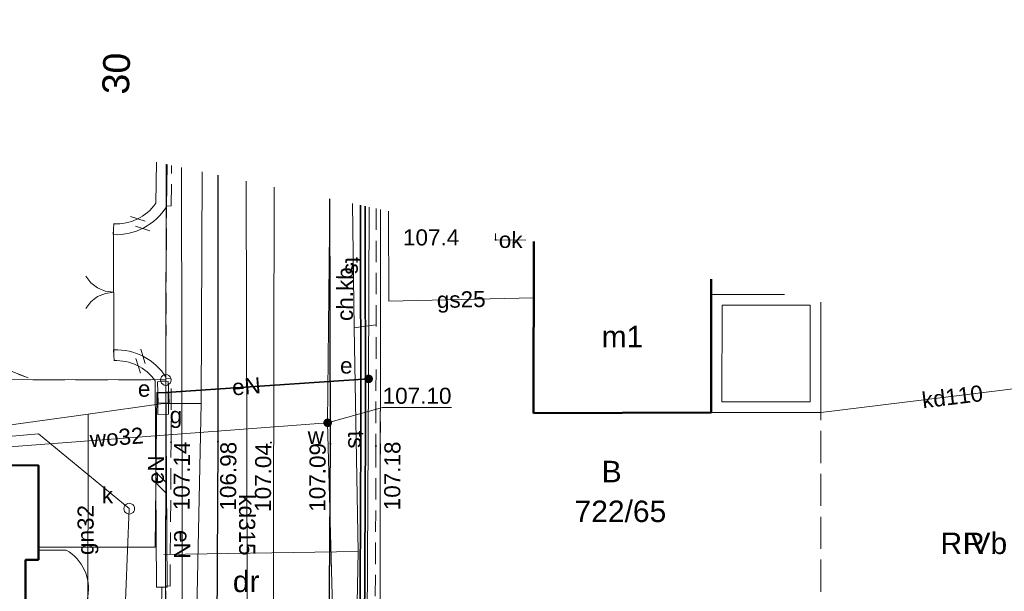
# Model space of a CAD drawing. Extents: x 6447898 to 6448503, y 5806748 to 5807122.
# Tile 44 of 50: x 6448358 to 6448404, y 5806977 to 5807004. Entities that reach past the tile are written whole.
import ezdxf
from ezdxf.enums import TextEntityAlignment as Align

# ---------------------------------------------------------------- set-up
doc = ezdxf.new("R2010")
doc.units = 0
doc.header["$PDSIZE"] = 0.75
for name, pattern in [('PRZER1-1', [2, 1, -1]), ('PRZER2-1', [3, 2, -1]), ('PRZER3-1', [4, 3, -1])]:
    doc.linetypes.add(name, pattern=pattern)
doc.layers.get('0').update_dxf_attribs({"linetype": 'CONTINUOUS', "lineweight": 13})
for name, color, linetype, lineweight in [('GEPADR_O', 7, 'CONTINUOUS', 18), ('GEPPGD', 7, 'CONTINUOUS', 18), ('GESBTO', 7, 'CONTINUOUS', 18), ('GESBZO', 1, 'CONTINUOUS', 50), ('GESBZO_O', 1, 'CONTINUOUS', 50), ('GESDZI', 7, 'CONTINUOUS', 18), ('GESDZI_O', 7, 'CONTINUOUS', 18), ('GESKKL', 3, 'PRZER3-1', 18), ('GESKKL_O', 3, 'PRZER3-1', 18), ('GESSCH', 7, 'CONTINUOUS', 18), ('GESUZY', 3, 'PRZER1-1', 18), ('GESUZY_O', 3, 'PRZER1-1', 18), ('GSLDSO', 7, 'CONTINUOUS', 18), ('GSLINK', 7, 'CONTINUOUS', 18), ('GSLINK_O', 7, 'CONTINUOUS', 18), ('GSLKBR', 7, 'CONTINUOUS', 18), ('GSLKFU', 7, 'CONTINUOUS', 18), ('GSLKRW', 7, 'CONTINUOUS', 25), ('GSPWPN', 42, 'CONTINUOUS', 13), ('GSPWPN_O', 42, 'CONTINUOUS', 13), ('GSPWPS', 7, 'CONTINUOUS', 13), ('GSPWPS_O', 7, 'CONTINUOUS', 13), ('GSSKOA', 7, 'PRZER3-1', 18), ('GSSKOD', 7, 'PRZER2-1', 18), ('GSSKOD_O', 7, 'PRZER2-1', 18), ('GULEPR', 240, 'CONTINUOUS', 18), ('GULEPR_O', 240, 'CONTINUOUS', 18), ('GULGPR', 2, 'CONTINUOUS', 18), ('GULGPR_O', 2, 'CONTINUOUS', 18), ('GULKPR', 32, 'CONTINUOUS', 18), ('GULKPR_O', 32, 'CONTINUOUS', 18), ('GULLOB', 7, 'CONTINUOUS', 35), ('GULTPR', 30, 'CONTINUOUS', 18), ('GULTPR_O', 30, 'CONTINUOUS', 18), ('GULWPR', 5, 'CONTINUOUS', 18), ('GULWPR_O', 5, 'CONTINUOUS', 18), ('GUPESE', 240, 'CONTINUOUS', 18), ('GUPESE_O', 240, 'CONTINUOUS', 18), ('GUPEUT', 240, 'CONTINUOUS', 18), ('GUPEUT_O', 240, 'CONTINUOUS', 18), ('GUPGSG', 2, 'CONTINUOUS', 18), ('GUPGSG_O', 2, 'CONTINUOUS', 18), ('GUPKSD', 32, 'CONTINUOUS', 18), ('GUPKSD_O', 32, 'CONTINUOUS', 18), ('GUPPRZ', 7, 'CONTINUOUS', 18), ('GUPPRZ_O', 7, 'CONTINUOUS', 18), ('GUPWZA', 5, 'CONTINUOUS', 18), ('GUPWZA_O', 5, 'CONTINUOUS', 18)]:
    doc.layers.add(name, color=color, linetype=linetype, lineweight=lineweight)
doc.styles.add('GEO-INFO', font='arial.ttf')

# ---------------------------------------------------------------- blocks, each defined once
blk = doc.blocks.new('POINT')
at = {"color": 0}
blk.add_point((0, 0), dxfattribs=at)
blk = doc.blocks.new('KOLO')
blk.add_hatch(color=0).paths.add_polyline_path([(-0.5, 0), (-0.482963, -0.12941), (-0.433013, -0.25), (-0.353553, -0.353553), (-0.25, -0.433013), (-0.12941, -0.482963), (0, -0.5), (0.12941, -0.482963), (0.25, -0.433013), (0.353553, -0.353553), (0.433013, -0.25), (0.482963, -0.12941), (0.5, 0), (0.482963, 0.12941), (0.433013, 0.25), (0.353553, 0.353553), (0.25, 0.433013), (0.12941, 0.482963), (0, 0.5), (-0.12941, 0.482963), (-0.25, 0.433013), (-0.353553, 0.353553), (-0.433013, 0.25), (-0.482963, 0.12941)])
blk = doc.blocks.new('OKRAG_PELNY')
at = {"color": 0}
blk.add_lwpolyline([(0, 0.5), (0.12941, 0.482963), (0.25, 0.433013), (0.353553, 0.353553), (0.433013, 0.25), (0.482963, 0.12941), (0.5, 0), (0.482963, -0.12941), (0.433013, -0.25), (0.353553, -0.353553), (0.25, -0.433013), (0.12941, -0.482963), (0, -0.5), (-0.12941, -0.482963), (-0.25, -0.433013), (-0.353553, -0.353553), (-0.433013, -0.25), (-0.482963, -0.12941), (-0.5, 0), (-0.482963, 0.12941), (-0.433013, 0.25), (-0.353553, 0.353553), (-0.25, 0.433013), (-0.12941, 0.482963)], close=True, dxfattribs=at)
blk = doc.blocks.new('SZAFA1')
at = {"color": 0}
blk.add_lwpolyline([(-1, -0.5), (-1, 0.5), (1, 0.5), (1, -0.5)], close=True, dxfattribs=at)
blk = doc.blocks.new('SLBRA')
at = {"color": 0}
for points in [[(1.732051, 1), (1.414214, 0.585786), (1, 0.267949), (0.517638, 0.068148), (0, 0)], [(0, 0), (0.517638, -0.068148), (1, -0.267949), (1.414214, -0.585786), (1.732051, -1)]]:
    blk.add_lwpolyline(points, dxfattribs=at)
blk = doc.blocks.new('PION_C')
at = {"color": 0}
blk.add_lwpolyline([(0, 0.5), (0, -0.5)], dxfattribs=at)
blk = doc.blocks.new('ODTN_1')
at = {"color": 0}
for points in [[(-1, -0.5), (0, 0.5)], [(0, -0.5), (1, 0.5)]]:
    blk.add_lwpolyline(points, dxfattribs=at)
blk = doc.blocks.new('EPPGS')
at = {"color": 0}
blk.add_lwpolyline([(0, 0.5), (0.154508, 0.475528), (0.293893, 0.404508), (0.404508, 0.293893), (0.475528, 0.154508), (0.5, 0), (0.475528, -0.154508), (0.404508, -0.293893), (0.293893, -0.404508), (0.154508, -0.475528), (0, -0.5), (-0.154508, -0.475528), (-0.293893, -0.404508), (-0.404508, -0.293893), (-0.475528, -0.154508), (-0.5, 0), (-0.475528, 0.154508), (-0.404508, 0.293893), (-0.293893, 0.404508), (-0.154508, 0.475528)], close=True, dxfattribs=at)

msp = doc.modelspace()

# ---------------------------------------------------------------- linework, layer by layer
at = {"layer": 'GESBTO', "elevation": 10.18}
for points in [[(6448390.245, 5806985.824), (6448390.248, 5806991.326), (6448393.652, 5806991.323)], [(6448395.35, 5806990.966), (6448395.348, 5806985.821), (6448390.245, 5806985.824)]]:
    msp.add_lwpolyline(points, dxfattribs=at)
msp.add_lwpolyline([(6448390.745, 5806986.324), (6448390.747, 5806990.825), (6448394.849, 5806990.823), (6448394.848, 5806986.321)], close=True, dxfattribs=at)
at = {"layer": 'GESBZO', "elevation": 10.18}
for points in [[(6448381.972, 5806985.796), (6448381.975, 5806993.784)], [(6448390.248, 5806992.041), (6448390.248, 5806991.326), (6448390.245, 5806985.824), (6448381.972, 5806985.796)]]:
    msp.add_lwpolyline(points, dxfattribs=at)
msp.add_lwpolyline([(6448358.91, 5806978.95), (6448358.92, 5806983.35), (6448348.92, 5806983.36), (6448348.91, 5806976.76), (6448349.71, 5806976.76), (6448349.7, 5806971.14), (6448352.15, 5806971.14), (6448353.13, 5806970.13), (6448354.5, 5806970.13), (6448355.6, 5806971.13), (6448358.9, 5806971.13), (6448358.91, 5806975.55), (6448358.31, 5806975.55), (6448358.31, 5806978.95)], close=True, dxfattribs=at)
at = {"layer": 'GESDZI', "elevation": 10.22}
for points in [[(6448364.862, 5806997.389), (6448364.844, 5806987.337), (6448332.847, 5806987.377), (6448332.868, 5806998.299), (6448332.877, 5807004.128)], [(6448374.849, 5806995.285), (6448374.824, 5806976.538), (6448374.804, 5806959.339), (6448379.593, 5806953.02), (6448359.985, 5806958.259), (6448364.815, 5806962.039), (6448364.844, 5806987.337), (6448364.862, 5806997.389)], [(6448374.824, 5806976.538), (6448374.849, 5806995.285)]]:
    msp.add_lwpolyline(points, dxfattribs=at)
msp.add_lwpolyline([(6448332.847, 5806987.377), (6448364.844, 5806987.337), (6448364.815, 5806962.039), (6448359.985, 5806958.259), (6448332.817, 5806965.509)], close=True, dxfattribs=at)
at = {"layer": 'GESKKL', "ltscale": 0.5}
for p, q in [((6448332.867, 5806997.568, 10.06), (6448358.645, 5806987.345, 10.06)), ((6448364.844, 5806987.337, 10.06), (6448364.862, 5806997.389, 10.06)), ((6448395.35, 5806990.966, 10.06), (6448395.346, 5806976.583, 10.06)), ((6448358.645, 5806987.345, 10.06), (6448364.844, 5806987.337, 10.06))]:
    msp.add_line(p, q, dxfattribs=at)
at = {"layer": 'GESSCH', "elevation": 10.18}
msp.add_lwpolyline([(6448358.91, 5806979.41), (6448360.21, 5806979.41, -0.699046), (6448359.51, 5806975.55), (6448358.91, 5806975.55), (6448358.31, 5806975.55), (6448358.31, 5806978.95), (6448358.91, 5806978.95)], format="xyb", close=True, dxfattribs=at)
at = {"layer": 'GESUZY', "ltscale": 0.5}
for p, q in [((6448332.867, 5806997.568, 10.08), (6448358.645, 5806987.345, 10.08)), ((6448332.867, 5806997.568, 10.08), (6448358.645, 5806987.345, 10.08)), ((6448364.844, 5806987.337, 10.08), (6448364.862, 5806997.389, 10.08)), ((6448395.35, 5806990.966, 10.08), (6448395.346, 5806976.583, 10.08)), ((6448358.645, 5806987.345, 10.08), (6448364.844, 5806987.337, 10.08)), ((6448358.645, 5806987.345, 10.08), (6448364.844, 5806987.337, 10.08)), ((6448364.844, 5806987.337, 10.08), (6448364.815, 5806962.039, 10.08))]:
    msp.add_line(p, q, dxfattribs=at)
at = {"layer": 'GESUZY', "ltscale": 0.5, "elevation": 10.08}
for points in [[(6448364.862, 5806997.389), (6448364.844, 5806987.337), (6448364.815, 5806962.039), (6448359.985, 5806958.259), (6448379.593, 5806953.02), (6448374.804, 5806959.339), (6448374.824, 5806976.538), (6448374.83, 5806980.882), (6448374.849, 5806995.285)], [(6448374.83, 5806980.882), (6448374.849, 5806995.285)], [(6448395.35, 5806990.966), (6448395.346, 5806976.583), (6448393.52, 5806976.58), (6448385.791, 5806976.563), (6448374.824, 5806976.538), (6448374.83, 5806980.882)]]:
    msp.add_lwpolyline(points, dxfattribs=at)
at = {"layer": 'GSLDSO', "elevation": 10.18}
for points in [[(6448362.408, 5806994.11, 0.271206), (6448364.869, 5806995.408), (6448364.906, 5806997.38)], [(6448362.412, 5806994.61, 0.260363), (6448364.371, 5806995.572), (6448364.407, 5806997.485)], [(6448364.91, 5806977.682), (6448364.85, 5806987.461, 0.26741), (6448362.42, 5806988.74)], [(6448364.41, 5806977.678), (6448364.35, 5806987.299, 0.256385), (6448362.42, 5806988.24)]]:
    msp.add_lwpolyline(points, format="xyb", dxfattribs=at)
at = {"layer": 'GSLINK', "elevation": 10.18}
msp.add_lwpolyline([(6448380.199, 5806994.158), (6448380.2, 5806993.871), (6448381.611, 5806993.86)], dxfattribs=at)
at = {"layer": 'GSLKBR', "elevation": 10.18}
msp.add_lwpolyline([(6448362.41, 5806994.36), (6448362.42, 5806988.49)], dxfattribs=at)
at = {"layer": 'GSLKFU', "elevation": 10.18}
msp.add_lwpolyline([(6448364.66, 5806977.68), (6448364.65, 5806976.63)], dxfattribs=at)
at = {"layer": 'GSLKRW', "elevation": 10.18}
for points in [[(6448367.26, 5806996.884), (6448367.27, 5806984.46), (6448367.13, 5806958.67), (6448367.05, 5806957.68), (6448366.63, 5806956.17), (6448365.77, 5806955.06), (6448364.33, 5806954.07), (6448362.4, 5806953.5), (6448361.52, 5806953.38), (6448360.74, 5806953.34), (6448359.36, 5806953.46), (6448357.22, 5806953.93)], [(6448440.16, 5806931.91), (6448418.02, 5806937.77), (6448412.04, 5806939.4), (6448407.96, 5806940.46), (6448401.66, 5806942.14), (6448380.66, 5806947.76), (6448376.76, 5806948.76), (6448375.1, 5806949.7), (6448373.83, 5806950.85), (6448372.98, 5806952.13), (6448372.36, 5806953.96), (6448372.28, 5806955.71), (6448372.33, 5806957.13), (6448372.51, 5806984.37), (6448372.483, 5806995.784)]]:
    msp.add_lwpolyline(points, dxfattribs=at)
at = {"layer": 'GSSKOA', "ltscale": 0.5, "elevation": 10.18}
for points in [[(6448367.26, 5806996.884), (6448367.27, 5806984.46), (6448367.13, 5806958.67), (6448367.05, 5806957.68), (6448366.63, 5806956.17), (6448365.77, 5806955.06), (6448364.33, 5806954.07), (6448362.4, 5806953.5), (6448361.52, 5806953.38), (6448360.74, 5806953.34), (6448359.36, 5806953.46), (6448357.22, 5806953.93)], [(6448440.16, 5806931.91), (6448418.02, 5806937.77), (6448412.04, 5806939.4), (6448407.96, 5806940.46), (6448401.66, 5806942.14), (6448380.66, 5806947.76), (6448376.76, 5806948.76), (6448375.1, 5806949.7), (6448373.83, 5806950.85), (6448372.98, 5806952.13), (6448372.36, 5806953.96), (6448372.28, 5806955.71), (6448372.33, 5806957.13), (6448372.51, 5806984.37), (6448372.483, 5806995.784)]]:
    msp.add_lwpolyline(points, dxfattribs=at)
at = {"layer": 'GSSKOD', "ltscale": 0.5, "elevation": 10.18}
for points in [[(6448298.02, 5806983.18), (6448300.18, 5806983.24, 0.019841), (6448300.75, 5806979.18, 0.06069), (6448301.78, 5806976.11, 0.071956), (6448303.64, 5806973.42, 0.132593), (6448305.51, 5806971.83), (6448312.05, 5806970.12), (6448336.68, 5806963.58), (6448357.56, 5806958.03), (6448360.93, 5806957.17, 0.178509), (6448362.32, 5806957.68), (6448364.61, 5806959.7, 0.192008), (6448364.98, 5806960.46), (6448365.04, 5806976.51), (6448364.83, 5806976.51), (6448364.84, 5806977.74), (6448365.04, 5806977.73), (6448365.09, 5806984.44), (6448365.09, 5806987.39), (6448364.84, 5806987.4), (6448364.88, 5806995.43), (6448365.1, 5806995.46), (6448365.103, 5806997.338)], [(6448367.26, 5806996.884), (6448367.27, 5806984.46), (6448367.13, 5806958.67, 0.192582), (6448366.06, 5806958.3), (6448362.41, 5806954.96, 0.130604), (6448361.52, 5806953.38), (6448360.74, 5806953.34), (6448359.36, 5806953.46), (6448357.22, 5806953.93)], [(6448440.3, 5806933.86), (6448417.46, 5806939.92), (6448417.28, 5806939.17), (6448418.02, 5806937.77), (6448412.04, 5806939.4), (6448413.38, 5806940.24), (6448413.58, 5806940.98), (6448407.37, 5806942.58), (6448407.19, 5806941.85), (6448407.96, 5806940.46), (6448401.66, 5806942.14), (6448403.15, 5806942.94), (6448403.35, 5806943.71), (6448381.88, 5806949.4, 0.299322), (6448380.98, 5806948.93), (6448380.66, 5806947.76), (6448376.76, 5806948.76), (6448377.27, 5806950.77, 0.208675), (6448377.09, 5806951.81), (6448372.33, 5806957.13), (6448372.51, 5806984.37), (6448372.483, 5806995.784)], [(6448374.639, 5806995.329), (6448374.63, 5806984.26), (6448374.59, 5806975.15), (6448374.92, 5806975.15), (6448374.88, 5806969.32), (6448374.55, 5806969.31), (6448374.46, 5806958.77, 0.191348), (6448375.09, 5806957.15), (6448379.1, 5806952.66, 0.138197), (6448380.38, 5806951.95), (6448398.89, 5806947.02), (6448399.1, 5806947.81), (6448400.19, 5806947.5), (6448400, 5806946.71), (6448403.91, 5806945.69), (6448404.1, 5806946.48), (6448408.11, 5806945.43), (6448407.9, 5806944.6), (6448414.13, 5806942.97), (6448414.35, 5806943.79), (6448418.22, 5806942.73), (6448417.99, 5806941.92), (6448440.83, 5806935.92)]]:
    msp.add_lwpolyline(points, format="xyb", dxfattribs=at)
at = {"layer": 'GULEPR', "elevation": 10.14}
for points in [[(6448365.04, 5806961.67), (6448365.64, 5806962.1), (6448365.568, 5806997.24)], [(6448374.321, 5806995.396), (6448374.29, 5806987.387), (6448374.222, 5806976.035), (6448374.304, 5806959.34), (6448375.08, 5806958.24)], [(6448364.721, 5806986.76), (6448364.856, 5806986.76), (6448374.29, 5806987.387)], [(6448358.91, 5806979.55), (6448364.34, 5806979.54), (6448364.431, 5806986.759), (6448364.721, 5806986.76)]]:
    msp.add_lwpolyline(points, dxfattribs=at)
at = {"layer": 'GULGPR', "elevation": 10.14}
for points in [[(6448366.414, 5806959.239), (6448366.23, 5806959.94), (6448366.19, 5806960.9), (6448366.25, 5806975.13), (6448366.496, 5806986.236), (6448366.529, 5806997.038)], [(6448375.216, 5806995.208), (6448375.226, 5806991.011), (6448381.974, 5806991.167)], [(6448358.91, 5806974.95), (6448361.21, 5806974.95), (6448361.22, 5806985.74), (6448364.713, 5806986.237)], [(6448364.713, 5806986.237), (6448366.496, 5806986.236)], [(6448351.22, 5806983.36), (6448351.22, 5806984.36), (6448361.22, 5806985.74)]]:
    msp.add_lwpolyline(points, dxfattribs=at)
at = {"layer": 'GULKPR', "elevation": 10.14}
for points in [[(6448368.52, 5806946.87), (6448368.67, 5806964.56), (6448368.59, 5806996.604)], [(6448369.888, 5806996.33), (6448369.79, 5806948.21)], [(6448407.597, 5806987.327), (6448395.348, 5806985.821)], [(6448351.32, 5806983.36), (6448351.32, 5806984.16), (6448358.92, 5806984.83), (6448363.14, 5806981.34), (6448362.36, 5806961.77)]]:
    msp.add_lwpolyline(points, dxfattribs=at)
at = {"layer": 'GULLOB', "elevation": 10.12}
for points in [[(6448374.92, 5806951.17), (6448374.19, 5806953.37), (6448373.79, 5806957.8), (6448373.84, 5806963.23), (6448373.92, 5806984.86), (6448373.907, 5806995.484)], [(6448375.09, 5806951.09), (6448374.4, 5806953.46), (6448374, 5806957.82), (6448374.03, 5806963.27), (6448374.14, 5806984.87), (6448374.127, 5806995.437)], [(6448374.29, 5806987.387), (6448364.856, 5806986.76)]]:
    msp.add_lwpolyline(points, dxfattribs=at)
at = {"layer": 'GULTPR', "elevation": 10.14}
for points in [[(6448373.543, 5806995.56), (6448373.62, 5806989.77), (6448374.62, 5806989.9)], [(6448373.62, 5806989.77), (6448373.8, 5806979.35), (6448364.75, 5806979.2)], [(6448373.8, 5806979.35), (6448373.52, 5806964.95), (6448374.59, 5806964.45)]]:
    msp.add_lwpolyline(points, dxfattribs=at)
at = {"layer": 'GULWPR', "elevation": 10.14}
for points in [[(6448372.478, 5806995.785), (6448372.38, 5806985.34), (6448372.74, 5806971.58), (6448372.22, 5806954.75)], [(6448354.05, 5806983.35), (6448354.05, 5806983.95), (6448372.38, 5806985.34)]]:
    msp.add_lwpolyline(points, dxfattribs=at)
at = {"layer": 'GUPPRZ_O', "elevation": 10.8, "flags": 128}
msp.add_lwpolyline([(6448378.145, 5806986.058), (6448374.942, 5806986.058), (6448372.38, 5806985.34)], dxfattribs=at)

# ---------------------------------------------------------------- block references
at = {"layer": 'GEPPGD', "xscale": 0.5, "yscale": 0.5}
msp.add_blockref('EPPGS', (6448364.844, 5806987.337, 10.24), dxfattribs=at)
at = {"layer": 'GSLDSO', "xscale": 0.5, "yscale": 0.5}
for name, p, rotation in [('ODTN_1', (6448363.654, 5806994.625, 10.18), 296.7939121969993), ('PION_C', (6448362.41, 5806994.36, 10.18), 177.2229834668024), ('PION_C', (6448362.42, 5806988.49, 10.18), 2.471898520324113), ('ODTN_1', (6448363.667, 5806988.216, 10.18), 62.72803799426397), ('ODTN_1', (6448364.63, 5806982.542, 10.18), 90.35440236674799), ('PION_C', (6448364.66, 5806977.68, 10.18), 90.35440236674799)]:
    msp.add_blockref(name, p, dxfattribs=dict(at, rotation=rotation))
at = {"layer": 'GSLKBR', "xscale": 0.75, "yscale": 0.75, "rotation": 180.0976077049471}
msp.add_blockref('SLBRA', (6448362.415, 5806991.425, 10.18), dxfattribs=at)
at = {"layer": 'GSPWPN', "xscale": 0.09, "yscale": 0.09}
msp.add_blockref('KOLO', (6448380.2, 5806993.871, 10.08), dxfattribs=at)
at = {"layer": 'GSPWPS', "xscale": 0.09, "yscale": 0.09}
for p in [(6448365.09, 5806984.44, 10.08), (6448367.27, 5806984.46, 10.08), (6448369.74, 5806984.42, 10.08), (6448372.51, 5806984.37, 10.08), (6448374.63, 5806984.26, 10.08)]:
    msp.add_blockref('KOLO', p, dxfattribs=at)
at = {"layer": 'GUPESE', "xscale": 0.5, "yscale": 0.5, "rotation": 272.6064113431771}
msp.add_blockref('SZAFA1', (6448364.721, 5806986.76, 10.16), dxfattribs=at)
at = {"layer": 'GUPEUT', "xscale": 0.4, "yscale": 0.4, "rotation": 270.1234736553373}
msp.add_blockref('KOLO', (6448374.29, 5806987.387, 10.16), dxfattribs=at)
at = {"layer": 'GUPGSG', "xscale": 0.5, "yscale": 0.5, "rotation": 270.5933633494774}
msp.add_blockref('SZAFA1', (6448364.713, 5806986.237, 10.16), dxfattribs=at)
at = {"layer": 'GUPKSD', "xscale": 0.5, "yscale": 0.5}
msp.add_blockref('OKRAG_PELNY', (6448363.14, 5806981.34, 10.16), dxfattribs=at)
at = {"layer": 'GUPPRZ'}
msp.add_blockref('POINT', (6448372.38, 5806985.34, 10.16), dxfattribs=at)
at = {"layer": 'GUPWZA', "xscale": 0.4, "yscale": 0.4}
msp.add_blockref('KOLO', (6448372.38, 5806985.34, 10.16), dxfattribs=at)

# ---------------------------------------------------------------- texts
at = {"layer": 'GEPADR_O', "style": 'GEO-INFO'}
msp.add_text('30', height=1.25, rotation=88, dxfattribs=at).set_placement((6448362.531, 5807001.618, 10.8), align=Align.MIDDLE)
at = {"layer": 'GESBZO_O', "style": 'GEO-INFO'}
msp.add_text('m1', height=1, dxfattribs=at).set_placement((6448386.11, 5806989.361, 10.8), align=Align.MIDDLE_CENTER)
at = {"layer": 'GESDZI_O', "style": 'GEO-INFO'}
msp.add_text('722/65', height=1, dxfattribs=at).set_placement((6448386.014, 5806981.234, 10.8), align=Align.MIDDLE)
at = {"layer": 'GESKKL_O', "style": 'GEO-INFO'}
msp.add_text('RIVb', height=1, dxfattribs=at).set_placement((6448402.475, 5806979.724, 10.8), align=Align.MIDDLE_CENTER)
at = {"layer": 'GESUZY_O', "style": 'GEO-INFO'}
for s, p in [('B', (6448385.607, 5806983.069, 10.8)), ('dr', (6448368.586, 5806977.97, 10.8))]:
    msp.add_text(s, height=1, dxfattribs=at).set_placement(p, align=Align.MIDDLE)
msp.add_text('R', height=1, dxfattribs=at).set_placement((6448402.475, 5806979.724, 10.8), align=Align.MIDDLE_CENTER)
at = {"layer": 'GSLINK_O', "style": 'GEO-INFO'}
msp.add_text('ok', height=0.75, rotation=359.5904, dxfattribs=at).set_placement((6448380.905, 5806993.865, 10.8), align=Align.MIDDLE_CENTER)
at = {"layer": 'GSPWPN_O', "style": 'GEO-INFO'}
msp.add_text('107.4', height=0.75, dxfattribs=at).set_placement((6448375.888, 5806993.607, 10.8))
at = {"layer": 'GSPWPS_O', "style": 'GEO-INFO'}
for s, rotation, p in [('107.14', 89.5731, (6448365.948, 5806981.263, 10.8)), ('106.98', 89.5731, (6448368.11, 5806981.247, 10.8)), ('107.18', 89.7484, (6448375.759, 5806981.264, 10.8)), ('107.04', 89.5731, (6448369.736, 5806981.187, 10.8)), ('107.09', 89.5731, (6448372.268, 5806981.193, 10.8))]:
    msp.add_text(s, height=0.75, rotation=rotation, dxfattribs=at).set_placement(p)
at = {"layer": 'GSSKOD_O', "style": 'GEO-INFO'}
msp.add_text('ch.kb.', height=0.75, rotation=89.6214, dxfattribs=at).set_placement((6448373.172, 5806991.485, 10.8), align=Align.MIDDLE)
at = {"layer": 'GULEPR_O', "style": 'GEO-INFO'}
for rotation, p in [(4.8542, (6448368.594, 5806987.037, 10.8)), (89.2759, (6448364.386, 5806983.15, 10.8))]:
    msp.add_text('eN', height=0.75, rotation=rotation, dxfattribs=at).set_placement(p, align=Align.MIDDLE)
msp.add_text('eN', height=0.75, rotation=270.1176, dxfattribs=at).set_placement((6448365.604, 5806979.67, 10.8), align=Align.MIDDLE_CENTER)
at = {"layer": 'GULGPR_O', "style": 'GEO-INFO'}
msp.add_text('gs25', height=0.75, rotation=1.3221, dxfattribs=at).set_placement((6448378.6, 5806991.089, 10.8), align=Align.MIDDLE_CENTER)
msp.add_text('gn32', height=0.75, rotation=89.9469, dxfattribs=at).set_placement((6448361.215, 5806980.345, 10.8), align=Align.MIDDLE)
at = {"layer": 'GULKPR_O', "style": 'GEO-INFO'}
msp.add_text('kd110', height=0.75, rotation=7.0093, dxfattribs=at).set_placement((6448401.473, 5806986.574, 10.8), align=Align.MIDDLE)
msp.add_text('kd315', height=0.75, rotation=270.1428, dxfattribs=at).set_placement((6448368.63, 5806980.582, 10.8), align=Align.MIDDLE_CENTER)
at = {"layer": 'GULTPR_O', "style": 'GEO-INFO'}
msp.add_text('ts', height=0.75, rotation=270.7634, dxfattribs=at).set_placement((6448373.581, 5806992.665, 10.8), align=Align.MIDDLE_CENTER)
msp.add_text('ts', height=0.75, rotation=270.9897, dxfattribs=at).set_placement((6448373.71, 5806984.56, 10.8), align=Align.MIDDLE)
at = {"layer": 'GULWPR_O', "style": 'GEO-INFO'}
msp.add_text('wo32', height=0.75, rotation=4.3366, dxfattribs=at).set_placement((6448362.555, 5806984.666, 10.8), align=Align.MIDDLE)
at = {"layer": 'GUPESE_O', "style": 'GEO-INFO'}
msp.add_text('e', height=0.75, dxfattribs=at).set_placement((6448364.126, 5806986.555, 10.8), align=Align.RIGHT)
at = {"layer": 'GUPEUT_O', "style": 'GEO-INFO'}
msp.add_text('e', height=0.75, dxfattribs=at).set_placement((6448373.54, 5806987.637, 10.8), align=Align.RIGHT)
at = {"layer": 'GUPGSG_O', "style": 'GEO-INFO'}
msp.add_text('g', height=0.75, dxfattribs=at).set_placement((6448365.607, 5806985.32, 10.8), align=Align.RIGHT)
at = {"layer": 'GUPKSD_O', "style": 'GEO-INFO'}
msp.add_text('k', height=0.75, dxfattribs=at).set_placement((6448362.39, 5806981.59, 10.8), align=Align.RIGHT)
at = {"layer": 'GUPPRZ_O', "style": 'GEO-INFO'}
msp.add_text('107.10', height=0.75, dxfattribs=at).set_placement((6448374.942, 5806986.601), align=Align.MIDDLE_LEFT)
at = {"layer": 'GUPWZA_O', "style": 'GEO-INFO'}
msp.add_text('w', height=0.75, dxfattribs=at).set_placement((6448372.208, 5806984.36, 10.8), align=Align.RIGHT)

doc.saveas('drawing.dxf')
